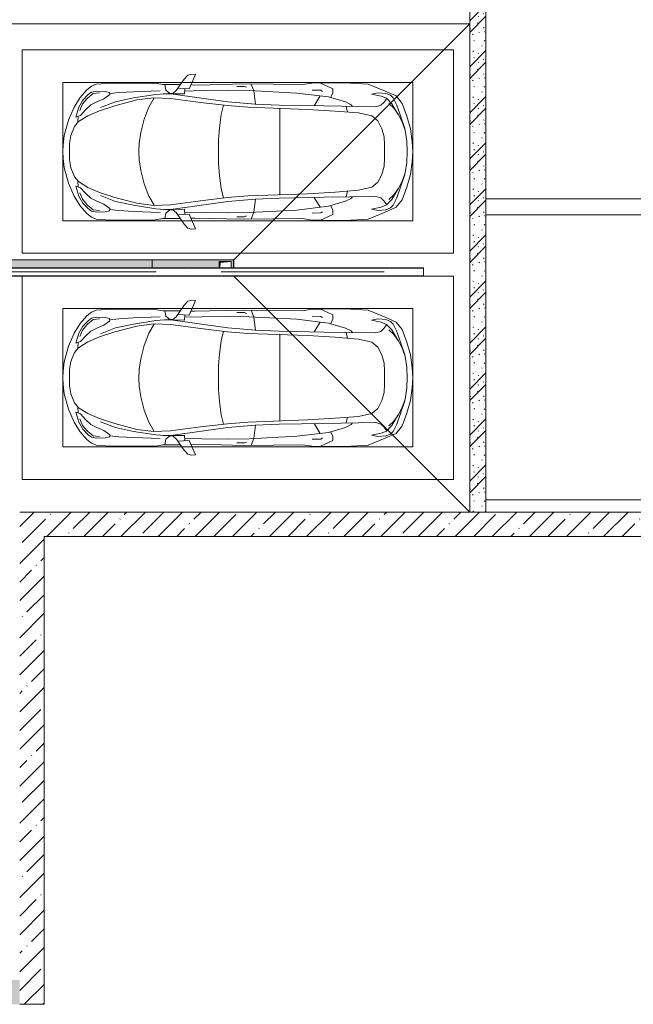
# Model space of a CAD drawing. Header units: millimetres. Extents: x -32229 to 192519, y -13689 to 125138.
# Tile 147 of 256: x 51405 to 58945, y 46900 to 59000. Entities that reach past the tile are written whole.
import ezdxf

# ---------------------------------------------------------------- set-up
doc = ezdxf.new("R2010")
doc.units = ezdxf.units.MM
doc.linetypes.add('ADSK_Осевая', pattern=[2800, 2000, -400, 0, -400])
for name, color, linetype, lineweight in [('A-DETL-GENF-OTLN', 7, 'Continuous', 18), ('A-FLOR-____-OTLN', 7, 'Continuous', 18), ('A-WALL-____-MCUT', 7, 'Continuous', 40), ('A-WALL-____-PATT', 7, 'Continuous', 40), ('C-PRKG-____-OTLN', 7, 'Continuous', 18), ('E-CABL-TRAY-CNTR', 7, 'ADSK_Осевая', 18), ('E-CABL-TRAY-OTLN', 7, 'Continuous', 18), ('I-WALL-____-MCUT', 7, 'Continuous', 40), ('M-EQPM-____-OTLN', 7, 'Continuous', 18)]:
    doc.layers.add(name, color=color, linetype=linetype, lineweight=lineweight)
pattern_1 = [(45, (0, 0), (-228.0985, 228.0985), []), (45, (228.1, 0), (-228.0985, 228.0985), [403.225, -80.645, 6.706, -73.939])]

# ---------------------------------------------------------------- blocks, each defined once
blk = doc.blocks.new('АР_Машиноместо - 5300x2500_С-V110--01 ЭЛ')
at = {"layer": 'A-DETL-GENF-OTLN', "color": 253, "lineweight": 13, "true_color": 0xaaaaaa}
for p, q in [((862, -572), (702, -640)), ((1053, -518), (862, -572)), ((1051, -599), (941, -642)), ((1149, -583), (1051, -599)), ((1165, -503), (1053, -518)), ((1250, -582), (1149, -583)), ((1250, -500), (1165, -503)), ((1250, -500), (1335, -503)), ((1250, -582), (1351, -583)), ((1335, -503), (1447, -518)), ((1351, -583), (1449, -599)), ((1447, -518), (1638, -572)), ((1449, -599), (1559, -642)), ((1638, -572), (1798, -640)), ((584, -715), (489, -796)), ((702, -640), (584, -715)), ((704, -696), (616, -746)), ((825, -661), (704, -696)), ((738, -778), (805, -716)), ((805, -716), (825, -661)), ((882, -692), (809, -809)), ((888, -686), (815, -687)), ((941, -642), (882, -692)), ((1559, -642), (1618, -692)), ((1612, -686), (1685, -687)), ((1618, -692), (1691, -809)), ((1695, -716), (1675, -661)), ((1675, -661), (1796, -696)), ((1762, -778), (1695, -716)), ((1796, -696), (1884, -746)), ((1798, -640), (1916, -715)), ((1916, -715), (2011, -796)), ((489, -796), (446, -853)), ((550, -812), (519, -852)), ((616, -746), (550, -812)), ((639, -920), (677, -844)), ((677, -844), (738, -778)), ((809, -809), (749, -950)), ((1691, -809), (1751, -950)), ((1823, -844), (1762, -778)), ((1861, -920), (1823, -844)), ((1884, -746), (1950, -812)), ((1950, -812), (1981, -852)), ((2011, -796), (2054, -853)), ((421, -911), (409, -1087)), ((446, -853), (421, -911)), ((519, -852), (506, -920)), ((506, -920), (510, -1019)), ((603, -1005), (639, -920)), ((749, -950), (687, -1141)), ((1751, -950), (1813, -1141)), ((1897, -1005), (1861, -920)), ((1981, -852), (1994, -920)), ((1994, -920), (1990, -1019)), ((2054, -853), (2079, -911)), ((2079, -911), (2091, -1087)), ((409, -1087), (411, -1634)), ((510, -1019), (522, -1074)), ((522, -1074), (549, -1076)), ((549, -1076), (603, -1005)), ((1951, -1076), (1897, -1005)), ((1978, -1074), (1951, -1076)), ((1990, -1019), (1978, -1074)), ((2091, -1087), (2089, -1634)), ((687, -1141), (615, -1410)), ((1813, -1141), (1885, -1410)), ((615, -1410), (589, -1616)), ((1017, -1460), (1147, -1439)), ((1147, -1439), (1250, -1434)), ((1353, -1439), (1250, -1434)), ((1483, -1460), (1353, -1439)), ((1885, -1410), (1911, -1616)), ((590, -1624), (704, -1557)), ((704, -1557), (853, -1499)), ((853, -1499), (1017, -1460)), ((1647, -1499), (1483, -1460)), ((1796, -1557), (1647, -1499)), ((1910, -1624), (1796, -1557)), ((411, -1634), (427, -1731)), ((547, -1643), (531, -1858)), ((589, -1616), (596, -1825)), ((1911, -1616), (1904, -1825)), ((1953, -1643), (1969, -1858)), ((2089, -1634), (2073, -1731)), ((427, -1731), (427, -1943)), ((495, -1765), (427, -1753)), ((534, -1817), (495, -1765)), ((597, -2231), (535, -1798)), ((541, -1994), (540, -1733)), ((1903, -2231), (1965, -1798)), ((1959, -1994), (1960, -1733)), ((1966, -1817), (2005, -1765)), ((2005, -1765), (2073, -1753)), ((2073, -1731), (2073, -1943)), ((501, -1894), (358, -1990)), ((480, -2053), (471, -1914)), ((531, -1858), (501, -1894)), ((596, -1825), (645, -2192)), ((1904, -1825), (1855, -2192)), ((1969, -1858), (1999, -1894)), ((1999, -1894), (2142, -1990)), ((2020, -2053), (2029, -1914)), ((309, -2036), (297, -2080)), ((301, -2131), (480, -2053)), ((358, -1990), (309, -2036)), ((541, -1994), (476, -1998)), ((506, -1996), (500, -2210)), ((1959, -1994), (2024, -1998)), ((1994, -1996), (2000, -2210)), ((2199, -2131), (2020, -2053)), ((2142, -1990), (2191, -2036)), ((2191, -2036), (2203, -2080)), ((297, -2080), (301, -2131)), ((428, -2308), (432, -2120)), ((432, -2120), (431, -2074)), ((2068, -2120), (2069, -2074)), ((2072, -2308), (2068, -2120)), ((2203, -2080), (2199, -2131)), ((500, -2210), (496, -2532)), ((637, -2526), (597, -2231)), ((645, -2192), (684, -2522)), ((1855, -2192), (1816, -2522)), ((1863, -2526), (1903, -2231)), ((2000, -2210), (2004, -2532)), ((418, -2723), (428, -2308)), ((2082, -2723), (2072, -2308)), ((496, -2532), (501, -2790)), ((637, -2526), (666, -2867)), ((684, -2522), (705, -2775)), ((1816, -2522), (1795, -2775)), ((1863, -2526), (1834, -2867)), ((2004, -2532), (1999, -2790)), ((448, -2639), (448, -2734)), ((2052, -2639), (2052, -2734)), ((426, -3447), (418, -2723)), ((448, -2734), (460, -2756)), ((705, -2775), (731, -3508)), ((1795, -2775), (1769, -3508)), ((2052, -2734), (2040, -2756)), ((2074, -3447), (2082, -2723)), ((505, -2847), (421, -2813)), ((501, -2790), (531, -3375)), ((666, -2867), (505, -2847)), ((666, -2865), (679, -3159)), ((1834, -2865), (1821, -3159)), ((1834, -2867), (1995, -2847)), ((1999, -2790), (1969, -3375)), ((1995, -2847), (2079, -2813)), ((679, -3159), (689, -3706)), ((1821, -3159), (1811, -3706)), ((531, -3375), (579, -3763)), ((1969, -3375), (1921, -3763)), ((409, -3560), (426, -3447)), ((731, -3508), (752, -3846)), ((1769, -3508), (1748, -3846)), ((2091, -3560), (2074, -3447)), ((406, -3688), (409, -3560)), ((495, -3566), (497, -3672)), ((687, -3589), (566, -3664)), ((1813, -3589), (1934, -3664)), ((2005, -3566), (2003, -3672)), ((2094, -3688), (2091, -3560)), ((403, -3968), (406, -3688)), ((408, -3667), (453, -3766)), ((497, -3672), (510, -3691)), ((689, -3706), (700, -4345)), ((1811, -3706), (1800, -4345)), ((2003, -3672), (1990, -3691)), ((2092, -3667), (2047, -3766)), ((2097, -3968), (2094, -3688)), ((453, -3766), (478, -3819)), ((478, -3819), (533, -3818)), ((533, -3818), (586, -3790)), ((579, -3763), (639, -3975)), ((752, -3846), (774, -4133)), ((1748, -3846), (1726, -4133)), ((1921, -3763), (1861, -3975)), ((1967, -3818), (1914, -3790)), ((2022, -3819), (1967, -3818)), ((2047, -3766), (2022, -3819)), ((420, -4254), (403, -3968)), ((639, -3975), (675, -4045)), ((1861, -3975), (1825, -4045)), ((2080, -4254), (2097, -3968)), ((675, -4045), (695, -4058)), ((1825, -4045), (1805, -4058)), ((774, -4133), (812, -4299)), ((1726, -4133), (1688, -4299)), ((507, -4463), (420, -4254)), ((544, -4295), (528, -4375)), ((569, -4413), (544, -4295)), ((700, -4345), (680, -4406)), ((812, -4299), (873, -4370)), ((1688, -4299), (1627, -4370)), ((1800, -4345), (1820, -4406)), ((1931, -4413), (1956, -4295)), ((1956, -4295), (1972, -4375)), ((1993, -4463), (2080, -4254)), ((566, -4595), (507, -4463)), ((528, -4375), (536, -4471)), ((536, -4471), (558, -4526)), ((595, -4479), (569, -4413)), ((645, -4445), (597, -4481)), ((680, -4406), (645, -4445)), ((873, -4370), (970, -4419)), ((970, -4419), (1070, -4447)), ((1070, -4447), (1167, -4453)), ((1167, -4453), (1250, -4454)), ((1333, -4453), (1250, -4454)), ((1430, -4447), (1333, -4453)), ((1530, -4419), (1430, -4447)), ((1627, -4370), (1530, -4419)), ((1820, -4406), (1855, -4445)), ((1855, -4445), (1903, -4481)), ((1905, -4479), (1931, -4413)), ((1934, -4595), (1993, -4463)), ((1964, -4471), (1942, -4526)), ((1972, -4375), (1964, -4471)), ((558, -4526), (591, -4560)), ((659, -4670), (566, -4595)), ((591, -4560), (681, -4606)), ((662, -4543), (595, -4479)), ((717, -4569), (660, -4505)), ((788, -4618), (662, -4543)), ((791, -4620), (717, -4569)), ((1709, -4620), (1783, -4569)), ((1712, -4618), (1838, -4543)), ((1783, -4569), (1840, -4505)), ((1909, -4560), (1819, -4606)), ((1838, -4543), (1905, -4479)), ((1841, -4670), (1934, -4595)), ((1942, -4526), (1909, -4560)), ((813, -4729), (659, -4670)), ((681, -4606), (967, -4704)), ((874, -4665), (791, -4620)), ((988, -4707), (874, -4665)), ((1122, -4726), (988, -4707)), ((1378, -4726), (1512, -4707)), ((1512, -4707), (1626, -4665)), ((1819, -4606), (1533, -4704)), ((1626, -4665), (1709, -4620)), ((1687, -4729), (1841, -4670)), ((970, -4772), (813, -4729)), ((1126, -4794), (970, -4772)), ((1250, -4732), (1122, -4726)), ((1250, -4800), (1126, -4794)), ((1250, -4732), (1378, -4726)), ((1250, -4800), (1374, -4794)), ((1374, -4794), (1530, -4772)), ((1530, -4772), (1687, -4729))]:
    blk.add_line(p, q, dxfattribs=at)
at = {"layer": 'A-DETL-GENF-OTLN', "color": 254, "lineweight": 13, "true_color": 0xd4d4d4}
for p, q in [((743, -708), (665, -740)), ((1757, -708), (1835, -740)), ((592, -805), (535, -874)), ((665, -740), (592, -805)), ((1835, -740), (1908, -805)), ((1908, -805), (1965, -874)), ((535, -874), (528, -949)), ((710, -963), (637, -1146)), ((1790, -963), (1863, -1146)), ((1965, -874), (1972, -949)), ((537, -1076), (525, -1189)), ((1963, -1076), (1975, -1189)), ((525, -1189), (514, -1369)), ((637, -1146), (590, -1368)), ((1863, -1146), (1910, -1368)), ((1975, -1189), (1986, -1369)), ((514, -1369), (502, -1696)), ((590, -1368), (547, -1643)), ((1910, -1368), (1953, -1643)), ((1986, -1369), (1998, -1696)), ((956, -2427), (1105, -2414)), ((1105, -2414), (1250, -2413)), ((1395, -2414), (1250, -2413)), ((1544, -2427), (1395, -2414)), ((678, -2473), (795, -2446)), ((795, -2446), (956, -2427)), ((1705, -2446), (1544, -2427)), ((1822, -2473), (1705, -2446)), ((715, -3168), (1250, -3167)), ((1785, -3168), (1250, -3167)), ((695, -3980), (765, -3997)), ((1805, -3980), (1735, -3997))]:
    blk.add_line(p, q, dxfattribs=at)
at = {"layer": 'C-PRKG-____-OTLN', "color": 253, "lineweight": 13, "true_color": 0xaaaaaa}
for p, q in [((2500, 0), (0, 0)), ((0, 0), (0, -5300)), ((2500, 0), (2500, -5300)), ((400, -500), (400, -4800)), ((400, -500), (2100, -500)), ((2100, -500), (2100, -4800)), ((400, -4800), (2100, -4800)), ((2500, -5300), (0, -5300))]:
    blk.add_line(p, q, dxfattribs=at)
blk = doc.blocks.new('АР_Машиноместо - 5300x2500_С-V163--01 ЭЛ')
at = {"layer": 'A-DETL-GENF-OTLN', "color": 253, "lineweight": 13, "true_color": 0xaaaaaa}
for p, q in [((813, 4729), (659, 4670)), ((970, 4772), (813, 4729)), ((1126, 4794), (970, 4772)), ((1122, 4726), (988, 4707)), ((1250, 4732), (1122, 4726)), ((1250, 4800), (1126, 4794)), ((1250, 4800), (1374, 4794)), ((1250, 4732), (1378, 4726)), ((1374, 4794), (1530, 4772)), ((1378, 4726), (1512, 4707)), ((1530, 4772), (1687, 4729)), ((1687, 4729), (1841, 4670)), ((659, 4670), (566, 4595)), ((591, 4560), (681, 4606)), ((788, 4618), (662, 4543)), ((681, 4606), (967, 4704)), ((791, 4620), (717, 4569)), ((874, 4665), (791, 4620)), ((988, 4707), (874, 4665)), ((1512, 4707), (1626, 4665)), ((1819, 4606), (1533, 4704)), ((1626, 4665), (1709, 4620)), ((1709, 4620), (1783, 4569)), ((1712, 4618), (1838, 4543)), ((1909, 4560), (1819, 4606)), ((1841, 4670), (1934, 4595)), ((566, 4595), (507, 4463)), ((536, 4471), (558, 4526)), ((558, 4526), (591, 4560)), ((595, 4479), (569, 4413)), ((662, 4543), (595, 4479)), ((645, 4445), (597, 4481)), ((717, 4569), (660, 4505)), ((1783, 4569), (1840, 4505)), ((1838, 4543), (1905, 4479)), ((1855, 4445), (1903, 4481)), ((1905, 4479), (1931, 4413)), ((1942, 4526), (1909, 4560)), ((1934, 4595), (1993, 4463)), ((1964, 4471), (1942, 4526)), ((507, 4463), (420, 4254)), ((528, 4375), (536, 4471)), ((544, 4295), (528, 4375)), ((569, 4413), (544, 4295)), ((680, 4406), (645, 4445)), ((700, 4345), (680, 4406)), ((812, 4299), (873, 4370)), ((873, 4370), (970, 4419)), ((970, 4419), (1070, 4447)), ((1070, 4447), (1167, 4453)), ((1167, 4453), (1250, 4454)), ((1333, 4453), (1250, 4454)), ((1430, 4447), (1333, 4453)), ((1530, 4419), (1430, 4447)), ((1627, 4370), (1530, 4419)), ((1688, 4299), (1627, 4370)), ((1800, 4345), (1820, 4406)), ((1820, 4406), (1855, 4445)), ((1931, 4413), (1956, 4295)), ((1956, 4295), (1972, 4375)), ((1972, 4375), (1964, 4471)), ((1993, 4463), (2080, 4254)), ((420, 4254), (403, 3968)), ((689, 3706), (700, 4345)), ((774, 4133), (812, 4299)), ((1726, 4133), (1688, 4299)), ((1811, 3706), (1800, 4345)), ((2080, 4254), (2097, 3968)), ((752, 3846), (774, 4133)), ((1748, 3846), (1726, 4133)), ((639, 3975), (675, 4045)), ((675, 4045), (695, 4058)), ((1825, 4045), (1805, 4058)), ((1861, 3975), (1825, 4045)), ((403, 3968), (406, 3688)), ((579, 3763), (639, 3975)), ((1921, 3763), (1861, 3975)), ((2097, 3968), (2094, 3688)), ((408, 3667), (453, 3766)), ((453, 3766), (478, 3819)), ((478, 3819), (533, 3818)), ((531, 3375), (579, 3763)), ((533, 3818), (586, 3790)), ((731, 3508), (752, 3846)), ((1769, 3508), (1748, 3846)), ((1967, 3818), (1914, 3790)), ((1969, 3375), (1921, 3763)), ((2022, 3819), (1967, 3818)), ((2047, 3766), (2022, 3819)), ((2092, 3667), (2047, 3766)), ((406, 3688), (409, 3560)), ((495, 3566), (497, 3672)), ((497, 3672), (510, 3691)), ((687, 3589), (566, 3664)), ((679, 3159), (689, 3706)), ((1821, 3159), (1811, 3706)), ((1813, 3589), (1934, 3664)), ((2003, 3672), (1990, 3691)), ((2005, 3566), (2003, 3672)), ((2094, 3688), (2091, 3560)), ((409, 3560), (426, 3447)), ((2091, 3560), (2074, 3447)), ((426, 3447), (418, 2723)), ((705, 2775), (731, 3508)), ((1795, 2775), (1769, 3508)), ((2074, 3447), (2082, 2723)), ((501, 2790), (531, 3375)), ((1999, 2790), (1969, 3375)), ((666, 2865), (679, 3159)), ((1834, 2865), (1821, 3159)), ((505, 2847), (421, 2813)), ((496, 2532), (501, 2790)), ((666, 2867), (505, 2847)), ((637, 2526), (666, 2867)), ((1834, 2867), (1995, 2847)), ((1863, 2526), (1834, 2867)), ((1995, 2847), (2079, 2813)), ((2004, 2532), (1999, 2790)), ((418, 2723), (428, 2308)), ((448, 2734), (460, 2756)), ((448, 2639), (448, 2734)), ((684, 2522), (705, 2775)), ((1816, 2522), (1795, 2775)), ((2052, 2734), (2040, 2756)), ((2052, 2639), (2052, 2734)), ((2082, 2723), (2072, 2308)), ((500, 2210), (496, 2532)), ((637, 2526), (597, 2231)), ((645, 2192), (684, 2522)), ((1855, 2192), (1816, 2522)), ((1863, 2526), (1903, 2231)), ((2000, 2210), (2004, 2532)), ((428, 2308), (432, 2120)), ((2072, 2308), (2068, 2120)), ((506, 1996), (500, 2210)), ((597, 2231), (535, 1798)), ((596, 1825), (645, 2192)), ((1904, 1825), (1855, 2192)), ((1903, 2231), (1965, 1798)), ((1994, 1996), (2000, 2210)), ((297, 2080), (301, 2131)), ((309, 2036), (297, 2080)), ((301, 2131), (480, 2053)), ((432, 2120), (431, 2074)), ((2199, 2131), (2020, 2053)), ((2068, 2120), (2069, 2074)), ((2191, 2036), (2203, 2080)), ((2203, 2080), (2199, 2131)), ((358, 1990), (309, 2036)), ((501, 1894), (358, 1990)), ((427, 1731), (427, 1943)), ((480, 2053), (471, 1914)), ((541, 1994), (476, 1998)), ((541, 1994), (540, 1733)), ((1959, 1994), (2024, 1998)), ((1959, 1994), (1960, 1733)), ((1999, 1894), (2142, 1990)), ((2020, 2053), (2029, 1914)), ((2073, 1731), (2073, 1943)), ((2142, 1990), (2191, 2036)), ((534, 1817), (495, 1765)), ((531, 1858), (501, 1894)), ((547, 1643), (531, 1858)), ((589, 1616), (596, 1825)), ((1911, 1616), (1904, 1825)), ((1953, 1643), (1969, 1858)), ((1966, 1817), (2005, 1765)), ((1969, 1858), (1999, 1894)), ((411, 1634), (427, 1731)), ((495, 1765), (427, 1753)), ((2005, 1765), (2073, 1753)), ((2089, 1634), (2073, 1731)), ((409, 1087), (411, 1634)), ((615, 1410), (589, 1616)), ((590, 1624), (704, 1557)), ((1910, 1624), (1796, 1557)), ((1885, 1410), (1911, 1616)), ((2091, 1087), (2089, 1634)), ((704, 1557), (853, 1499)), ((853, 1499), (1017, 1460)), ((1017, 1460), (1147, 1439)), ((1483, 1460), (1353, 1439)), ((1647, 1499), (1483, 1460)), ((1796, 1557), (1647, 1499)), ((687, 1141), (615, 1410)), ((1147, 1439), (1250, 1434)), ((1353, 1439), (1250, 1434)), ((1813, 1141), (1885, 1410)), ((749, 950), (687, 1141)), ((1751, 950), (1813, 1141)), ((421, 911), (409, 1087)), ((506, 920), (510, 1019)), ((510, 1019), (522, 1074)), ((522, 1074), (549, 1076)), ((549, 1076), (603, 1005)), ((603, 1005), (639, 920)), ((1897, 1005), (1861, 920)), ((1951, 1076), (1897, 1005)), ((1978, 1074), (1951, 1076)), ((1990, 1019), (1978, 1074)), ((1994, 920), (1990, 1019)), ((2079, 911), (2091, 1087)), ((446, 853), (421, 911)), ((489, 796), (446, 853)), ((519, 852), (506, 920)), ((550, 812), (519, 852)), ((639, 920), (677, 844)), ((809, 809), (749, 950)), ((1691, 809), (1751, 950)), ((1861, 920), (1823, 844)), ((1950, 812), (1981, 852)), ((1981, 852), (1994, 920)), ((2011, 796), (2054, 853)), ((2054, 853), (2079, 911)), ((584, 715), (489, 796)), ((616, 746), (550, 812)), ((704, 696), (616, 746)), ((677, 844), (738, 778)), ((738, 778), (805, 716)), ((882, 692), (809, 809)), ((1618, 692), (1691, 809)), ((1762, 778), (1695, 716)), ((1823, 844), (1762, 778)), ((1796, 696), (1884, 746)), ((1884, 746), (1950, 812)), ((1916, 715), (2011, 796)), ((702, 640), (584, 715)), ((862, 572), (702, 640)), ((825, 661), (704, 696)), ((805, 716), (825, 661)), ((888, 686), (815, 687)), ((941, 642), (882, 692)), ((1051, 599), (941, 642)), ((1449, 599), (1559, 642)), ((1559, 642), (1618, 692)), ((1612, 686), (1685, 687)), ((1638, 572), (1798, 640)), ((1695, 716), (1675, 661)), ((1675, 661), (1796, 696)), ((1798, 640), (1916, 715)), ((1053, 518), (862, 572)), ((1149, 583), (1051, 599)), ((1165, 503), (1053, 518)), ((1250, 582), (1149, 583)), ((1250, 500), (1165, 503)), ((1250, 582), (1351, 583)), ((1250, 500), (1335, 503)), ((1335, 503), (1447, 518)), ((1351, 583), (1449, 599)), ((1447, 518), (1638, 572))]:
    blk.add_line(p, q, dxfattribs=at)
at = {"layer": 'A-DETL-GENF-OTLN', "color": 254, "lineweight": 13, "true_color": 0xd4d4d4}
for p, q in [((695, 3980), (765, 3997)), ((1805, 3980), (1735, 3997)), ((715, 3168), (1250, 3167)), ((1785, 3168), (1250, 3167)), ((678, 2473), (795, 2446)), ((795, 2446), (956, 2427)), ((956, 2427), (1105, 2414)), ((1544, 2427), (1395, 2414)), ((1705, 2446), (1544, 2427)), ((1822, 2473), (1705, 2446)), ((1105, 2414), (1250, 2413)), ((1395, 2414), (1250, 2413)), ((514, 1369), (502, 1696)), ((1986, 1369), (1998, 1696)), ((590, 1368), (547, 1643)), ((1910, 1368), (1953, 1643)), ((525, 1189), (514, 1369)), ((637, 1146), (590, 1368)), ((1863, 1146), (1910, 1368)), ((1975, 1189), (1986, 1369)), ((537, 1076), (525, 1189)), ((710, 963), (637, 1146)), ((1790, 963), (1863, 1146)), ((1963, 1076), (1975, 1189)), ((535, 874), (528, 949)), ((592, 805), (535, 874)), ((1908, 805), (1965, 874)), ((1965, 874), (1972, 949)), ((665, 740), (592, 805)), ((743, 708), (665, 740)), ((1757, 708), (1835, 740)), ((1835, 740), (1908, 805))]:
    blk.add_line(p, q, dxfattribs=at)
at = {"layer": 'C-PRKG-____-OTLN', "color": 253, "lineweight": 13, "true_color": 0xaaaaaa}
for p, q in [((2500, 5300), (0, 5300)), ((0, 4930), (0, 5300)), ((2500, 0), (2500, 5300)), ((400, 4800), (2100, 4800)), ((400, 500), (400, 4800)), ((2100, 500), (2100, 4800)), ((400, 500), (2100, 500)), ((2500, 0), (0, 0))]:
    blk.add_line(p, q, dxfattribs=at)
blk = doc.blocks.new('АР_Лоток - 200х100h_ЛВ1-7517506--01 ЭЛ')
at = {"layer": 'M-EQPM-____-OTLN', "lineweight": 13, "true_color": 0xf3f3f3}
h = blk.add_hatch(color=7, dxfattribs=at)
h.paths.add_polyline_path([(13740, 0), (14100, 0), (14100, 100), (6548, 100), (6548, 0)])
h.paths.add_polyline_path([(100, 0), (6448, 0), (6448, 100), (0, 100), (2, 0)])
at = {"layer": 'M-EQPM-____-OTLN', "color": 253, "lineweight": 13, "true_color": 0xaaaaaa}
blk.add_line((14100, 0), (14100, 100), dxfattribs=at)
blk = doc.blocks.new('АР_Канал вертикальный прямоугольный - ВК-V189--01 ЭЛ')
at = {"layer": 'M-EQPM-____-OTLN', "lineweight": 13, "true_color": 0xe2e2e2}
blk.add_hatch(color=254, dxfattribs=at).paths.add_polyline_path([(-75, -5), (-67, -5), (-60, 60), (75, 75), (-75, 75)])
at = {"layer": 'M-EQPM-____-OTLN', "color": 253, "lineweight": 13, "true_color": 0xaaaaaa}
for p, q in [((75, 75), (-75, 75)), ((-75, 75), (-75, -5)), ((75, 75), (-75, 75)), ((-75, 75), (-75, -5)), ((-75, -5), (-75, 75)), ((-75, 75), (75, 75)), ((-67, -5), (-60, 60)), ((-67, -5), (-60, 60)), ((-60, 60), (75, 75)), ((-60, 60), (75, 75)), ((75, -5), (75, 75)), ((75, 75), (75, -5))]:
    blk.add_line(p, q, dxfattribs=at)
blk = doc.blocks.new('АР_Лоток - 200х100h_L_1000_с вертик_отводом_ЛВ3-V261--01 ЭЛ')
at = {"layer": 'M-EQPM-____-OTLN', "lineweight": 13, "true_color": 0xf3f3f3}
blk.add_hatch(color=7, dxfattribs=at).paths.add_polyline_path([(178, 0), (178, -80), (28, -80), (28, 0), (0, 0), (0, -100), (1000, -100), (1000, 0)])
at = {"layer": 'M-EQPM-____-OTLN', "color": 253, "lineweight": 13, "true_color": 0xaaaaaa}
for p, q in [((0, 0), (0, -100)), ((1000, -100), (1000, 0))]:
    blk.add_line(p, q, dxfattribs=at)
blk = doc.blocks.new('Наметкина 10_РД_АР_П_отсоединено_rvt-1--01 ЭЛ')
at = {"layer": 'A-WALL-____-PATT', "lineweight": 5, "true_color": 0xaaaaaa}
h = blk.add_hatch(dxfattribs=at)
h.set_pattern_fill('FP_6', color=253, style=0, pattern_type=2)
h.set_pattern_definition([(135, (300.56, 377.28), (-565.6854, 6e-14), [10, -790]), (135, (349.8, 474.73), (-565.6854, 6e-14), [10, -790]), (135, (423.93, 473.06), (-565.6854, 6e-14), [10, -790]), (135, (229.92, 447.9), (-565.6854, 6e-14), [10, -790]), (135, (155.08, 447.9), (-565.6854, 6e-14), [10, -790]), (135, (114.9, 369.03), (-565.6854, 6e-14), [10, -790]), (135, (132.43, 285.8), (-565.6854, 6e-14), [10, -790]), (135, (214.66, 322), (-565.6854, 6e-14), [10, -790]), (135, (198.16, 261.88), (-565.6854, 6e-14), [10, -790]), (135, (45.2, 272.9), (-565.6854, 6e-14), [10, -790]), (135, (42.32, 336.16), (-565.6854, 6e-14), [10, -790]), (135, (92.26, 192.24), (-565.6854, 6e-14), [10, -790]), (135, (7.07, 149.2), (-565.6854, 6e-14), [10, -790]), (135, (80.6, 95.1), (-565.6854, 6e-14), [10, -790]), (135, (79.53, 36.94), (-565.6854, 6e-14), [10, -790]), (135, (153.87, 74.56), (-565.6854, 6e-14), [10, -790]), (135, (228.35, 124.8), (-565.6854, 6e-14), [10, -790]), (135, (279.75, 180.4), (-565.6854, 6e-14), [10, -790]), (135, (282.9, 31.63), (-565.6854, 6e-14), [10, -790]), (135, (377.38, 53.45), (-565.6854, 6e-14), [10, -790]), (135, (352.28, 102.7), (-565.6854, 6e-14), [10, -790]), (135, (354.05, 0), (-565.6854, 6e-14), [10, -790]), (135, (553.23, 16.45), (-565.6854, 6e-14), [10, -790]), (135, (542.38, 63.45), (-565.6854, 6e-14), [10, -790]), (135, (536.58, 239.3), (-565.6854, 6e-14), [10, -790]), (135, (475.85, 203.9), (-565.6854, 6e-14), [10, -790]), (135, (475.85, 316.54), (-565.6854, 6e-14), [10, -790]), (135, (520.8, 408.7), (-565.6854, 6e-14), [10, -790]), (135, (551.1, 470.8), (-565.6854, 6e-14), [10, -790]), (135, (235.25, 537.93), (-565.6854, 6e-14), [10, -790]), (135, (407.25, 547.65), (-565.6854, 6e-14), [10, -790]), (135, (94.5, 558.6), (-565.6854, 6e-14), [10, -790]), (135, (46.4, 532.3), (-565.6854, 6e-14), [10, -790]), (135, (85.56, 465.04), (-565.6854, 6e-14), [10, -790]), (135, (355.53, 181.14), (-565.6854, 6e-14), [10, -790]), (135, (362.23, 243.6), (-565.6854, 6e-14), [10, -790]), (135, (413.45, 344.1), (-565.6854, 6e-14), [10, -790]), (135, (286.3, 273.25), (-565.6854, 6e-14), [10, -790]), (135, (423.02, 263.72), (-565.6854, 6e-14), [10, -790]), (135, (162.94, 190.2), (-565.6854, 6e-14), [10, -790]), (135, (470.25, 120.93), (-565.6854, 6e-14), [10, -790]), (135, (484.48, 9.78), (-565.6854, 6e-14), [10, -790]), (45, (0, 212.13), (-565.6854, 0), []), (45, (212.13, 0), (-565.6854, 0), []), (45, (353.55, 0), (-565.6854, 0), []), (45, (0, 353.55), (-565.6854, 0), [])])
h.paths.add_polyline_path([(57135, 52950), (57135, 60450), (56935, 60450), (56935, 52950)])
h = blk.add_hatch(dxfattribs=at)
h.set_pattern_fill('FP_1', color=253, style=0, pattern_type=2)
h.set_pattern_definition(pattern_1)
h.paths.add_polyline_path([(51405, 52650), (76305, 52650), (76305, 52950), (51405, 52950)])
h = blk.add_hatch(dxfattribs=at)
h.set_pattern_fill('FP_1', color=253, style=0, pattern_type=2)
h.set_pattern_definition(pattern_1)
h.paths.add_polyline_path([(51705, 46900), (51705, 52650), (51405, 52650), (51405, 46900)])
h = blk.add_hatch(dxfattribs=at)
h.set_pattern_fill('FP_1', color=253, style=0, pattern_type=2)
h.set_pattern_definition(pattern_1)
h.paths.add_polyline_path([(16035, 46900), (51405, 46900), (51405, 47200), (16035, 47200)])
at = {"layer": 'A-FLOR-____-OTLN', "color": 253, "lineweight": 13, "true_color": 0xaaaaaa}
for p, q in [((45481, 58950), (56935, 58950)), ((56935, 58950), (45481, 58950)), ((54035, 56050), (56935, 58950)), ((73535, 56800), (57135, 56800)), ((57135, 56600), (73535, 56600)), ((45481, 56050), (54035, 56050)), ((54035, 56050), (54035, 55950)), ((54035, 56050), (54035, 56050)), ((56935, 52950), (54036, 55850)), ((73535, 53100), (57135, 53100))]:
    blk.add_line(p, q, dxfattribs=at)
at = {"layer": 'A-WALL-____-MCUT', "color": 253, "lineweight": 13, "true_color": 0xaaaaaa}
for p, q in [((76155, 52950), (51405, 52950)), ((51705, 52650), (75305, 52650)), ((51705, 46900), (51705, 52650)), ((51405, 46900), (51705, 46900))]:
    blk.add_line(p, q, dxfattribs=at)
at = {"layer": 'I-WALL-____-MCUT', "color": 253, "lineweight": 13, "true_color": 0xaaaaaa}
for p, q in [((56935, 60450), (56935, 52950)), ((57135, 52950), (57135, 60450)), ((56935, 52950), (57135, 52950))]:
    blk.add_line(p, q, dxfattribs=at)
at = {"layer": 'C-PRKG-____-OTLN', "color": 253, "lineweight": 13, "true_color": 0xaaaaaa}
for name, p, rotation in [('АР_Машиноместо - 5300x2500_С-V110--01 ЭЛ', (51435, 56129), 90.00000000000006), ('АР_Машиноместо - 5300x2500_С-V163--01 ЭЛ', (51435, 55850), 270.0000000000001)]:
    blk.add_blockref(name, p, dxfattribs=dict(at, rotation=rotation))
at = {"layer": 'M-EQPM-____-OTLN', "color": 253, "lineweight": 13, "true_color": 0xaaaaaa}
for name, p in [('АР_Лоток - 200х100h_ЛВ1-7517506--01 ЭЛ', (38934, 55950)), ('АР_Канал вертикальный прямоугольный - ВК-V189--01 ЭЛ', (53930, 55955))]:
    blk.add_blockref(name, p, dxfattribs=at)
at = {"layer": 'M-EQPM-____-OTLN', "color": 253, "lineweight": 13, "true_color": 0xaaaaaa, "rotation": 180}
blk.add_blockref('АР_Лоток - 200х100h_L_1000_с вертик_отводом_ЛВ3-V261--01 ЭЛ', (54034, 55950), dxfattribs=at)

msp = doc.modelspace()

# ---------------------------------------------------------------- linework, layer by layer
at = {"layer": 'E-CABL-TRAY-CNTR', "color": 150, "true_color": 0x0080ff}
msp.add_line((45481.5, 55899.7), (56365.3, 55899.7), dxfattribs=at)
at = {"layer": 'E-CABL-TRAY-OTLN', "color": 150, "true_color": 0x0080ff}
for p, q in [((45481.5, 55949.7), (56365.3, 55949.7)), ((45481.5, 55947.1), (56365.3, 55947.1)), ((56365.3, 55949.7), (56365.3, 55849.7)), ((45481.5, 55852.2), (56365.3, 55852.2)), ((45481.5, 55849.7), (56365.3, 55849.7))]:
    msp.add_line(p, q, dxfattribs=at)

# ---------------------------------------------------------------- block references
at = {"lineweight": 5}
msp.add_blockref('Наметкина 10_РД_АР_П_отсоединено_rvt-1--01 ЭЛ', (0, 0), dxfattribs=at)

doc.saveas('drawing.dxf')
